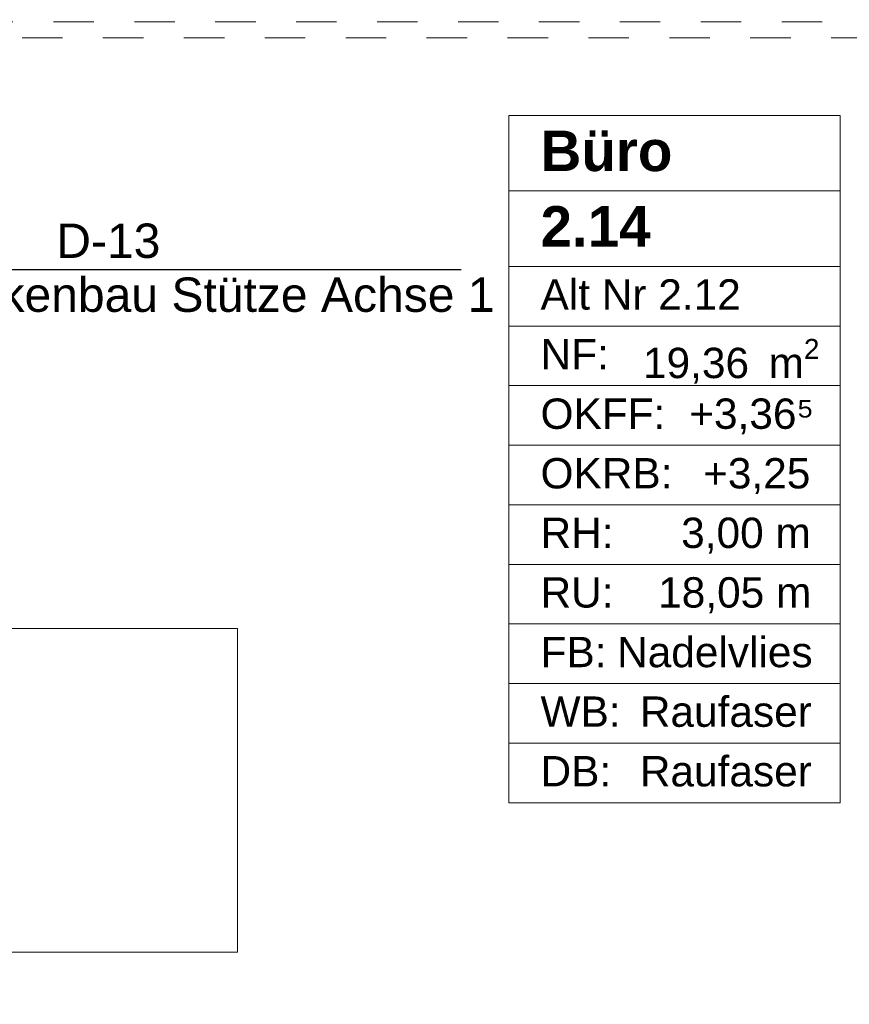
# Model space of a CAD drawing. Header units: metres. Extents: x -4 to 100, y -11 to 17.
# Tile 107 of 256: x 1.9 to 3.95, y 10.56 to 12.99. Entities that reach past the tile are written whole.
import ezdxf

# ---------------------------------------------------------------- set-up
doc = ezdxf.new("R2010")
doc.units = ezdxf.units.M
doc.header["$MEASUREMENT"] = 0
doc.linetypes.add('Untersicht', pattern=[0.1, 0.075, -0.025])
for name, color, linetype in [('152 - Bemaßung_ Beschriftung.Ausbau', 7, 'Continuous'), ('208 - Marker.Detail', 7, 'Continuous'), ('608 - Struktur.Träger', 7, 'Continuous'), ('Neubau_401 - Zone.Raum_ Raumbegrenzung_ Whg.', 7, 'Continuous'), ('Neubau_653 - Abdeckung.TB Verkofferung', 7, 'Continuous'), ('Neubau_701 - Einrichtung.Möbel', 7, 'Continuous')]:
    doc.layers.add(name, color=color, linetype=linetype)
doc.styles.add('ERSTELLTER_STIL_1', font='txt')
doc.styles.add('ERSTELLTER_STIL_2', font='txt')
doc.dimstyles.new('ERSTELLTER_STIL__3', dxfattribs={"dimtxt": 0.1, "dimasz": 0.0532, "dimexe": 0.18, "dimexo": 0.0625, "dimgap": 0, "dimtad": 1, "dimzin": 0, "dimdsep": 46, "dimtxsty": 'ERSTELLTER_STIL_2', "dimblk": 'ARROWHEAD_2', "dimblk1": 'ARROWHEAD_2', "dimblk2": 'ARROWHEAD_2', "dimcen": 0.09, "dimse1": 1, "dimse2": 1, "dimclrd": 7, "dimclre": 7, "dimclrt": 7, "dimazin": 0, "dimtfac": 1, "dimtdec": 4, "dimtmove": 0, "dimatfit": 3, "dimfxl": 1, "dimtolj": 1, "dimtzin": 0, "dimarcsym": 0})
doc.dimstyles.new('ERSTELLTER_STIL__5', dxfattribs={"dimtxt": 0.1, "dimasz": 0.0532, "dimexe": 0.18, "dimexo": 0.0625, "dimgap": 0, "dimtad": 1, "dimtih": 1, "dimtoh": 1, "dimzin": 0, "dimdsep": 46, "dimtxsty": 'ERSTELLTER_STIL_2', "dimblk": 'ARROWHEAD_2', "dimblk1": 'ARROWHEAD_2', "dimblk2": 'ARROWHEAD_2', "dimcen": 0.09, "dimse1": 1, "dimse2": 1, "dimclrd": 7, "dimclre": 7, "dimclrt": 7, "dimazin": 0, "dimtfac": 1, "dimtdec": 4, "dimtmove": 0, "dimatfit": 3, "dimfxl": 1, "dimtolj": 1, "dimtzin": 0, "dimarcsym": 0})

# ---------------------------------------------------------------- blocks, each defined once
blk = doc.blocks.new('*D318')
at = {"layer": '152 - Bemaßung_ Beschriftung.Ausbau', "color": 7, "linetype": 'Continuous', "lineweight": 5}
for p, q in [((0.2452, 15.39), (0.2048, 15.32)), ((0.225, 15.3025), (0.225, 15.4075)), ((4.0652, 15.39), (4.0248, 15.32)), ((-0.015, 15.355), (0.225, 15.355)), ((0.225, 15.355), (4.045, 15.355))]:
    blk.add_line(p, q, dxfattribs=at)
at = {"layer": '152 - Bemaßung_ Beschriftung.Ausbau', "color": 7, "lineweight": 5, "char_height": 0.1, "attachment_point": 7, "style": 'ERSTELLTER_STIL_2'}
for s, insert in [('\\A1;{\\pql;\\fArial|b0|i0|c0|p38;3,82}', (1.9261, 15.375)), ('\\A1;{\\pql;\\fArial|b0|i0|c0|p38;15}', (3.873, 15.375))]:
    blk.add_mtext(s, dxfattribs=dict(at, insert=insert))
blk = doc.blocks.new('ARROWHEAD_2')
at = {"color": 0, "linetype": 'Continuous', "lineweight": 0}
for p, q in [((-0.378, -0.655), (0.378, 0.655)), ((0, 0), (-1, 0))]:
    blk.add_line(p, q, dxfattribs=at)
blk = doc.blocks.new('*D319')
at = {"layer": '152 - Bemaßung_ Beschriftung.Ausbau', "color": 7, "linetype": 'Continuous', "lineweight": 5}
for p, q in [((4.0652, 15.39), (4.0248, 15.32)), ((4.045, 15.3025), (4.045, 15.4075)), ((4.2152, 15.39), (4.1748, 15.32)), ((0.225, 15.355), (4.045, 15.355)), ((4.045, 15.355), (4.195, 15.355))]:
    blk.add_line(p, q, dxfattribs=at)
blk = doc.blocks.new('*D424')
at = {"layer": '152 - Bemaßung_ Beschriftung.Ausbau', "color": 7, "linetype": 'Continuous', "lineweight": 5}
for p, q in [((-1.71, 13.4752), (-1.64, 13.4348)), ((-1.675, 8.2275), (-1.675, 13.455)), ((-1.6225, 8.2275), (-1.7275, 8.2275)), ((-1.71, 8.2477), (-1.64, 8.2073)), ((-1.675, 8.0775), (-1.675, 8.2275))]:
    blk.add_line(p, q, dxfattribs=at)
at = {"layer": '152 - Bemaßung_ Beschriftung.Ausbau', "color": 7, "lineweight": 5, "insert": (-1.6756, 10.6581), "char_height": 0.1, "attachment_point": 7, "rotation": 90, "style": 'ERSTELLTER_STIL_2'}
blk.add_mtext('\\A1;{\\pql;\\fArial|b0|i0|c0|p38;5,22\\fArial|b0|i0|c0|p38;\\A1{\\H.66x;\\S75^  ;}}', dxfattribs=at)

msp = doc.modelspace()

# ---------------------------------------------------------------- linework, layer by layer
at = {"layer": '208 - Marker.Detail', "color": 30, "linetype": 'Continuous', "lineweight": 25, "true_color": 0xff6e00}
msp.add_line((1.238, 12.3771), (2.988, 12.3771), dxfattribs=at)
at = {"layer": '608 - Struktur.Träger', "color": 7, "linetype": 'Untersicht', "lineweight": 13}
msp.add_line((0.38, 12.99), (11.48, 12.99), dxfattribs=at)
at = {"layer": 'Neubau_401 - Zone.Raum_ Raumbegrenzung_ Whg.', "color": 1, "linetype": 'Continuous', "lineweight": 9}
for p, q in [((3.9243, 12.7583), (3.1054, 12.7583)), ((3.1054, 12.7583), (3.1054, 11.0591)), ((3.1054, 12.7583), (3.9243, 12.7583)), ((3.1054, 12.5716), (3.1054, 12.7583)), ((3.9243, 11.0591), (3.9243, 12.7583)), ((3.9243, 12.7583), (3.9243, 12.5716)), ((3.9243, 12.5716), (3.1054, 12.5716)), ((3.1054, 12.5716), (3.9243, 12.5716)), ((3.1054, 12.385), (3.1054, 12.5716)), ((3.9243, 12.5716), (3.9243, 12.385)), ((3.9243, 12.385), (3.1054, 12.385)), ((3.1054, 12.385), (3.9243, 12.385)), ((3.1054, 12.2377), (3.1054, 12.385)), ((3.9243, 12.385), (3.9243, 12.2377)), ((3.9243, 12.2377), (3.1054, 12.2377)), ((3.1054, 12.2377), (3.9243, 12.2377)), ((3.1054, 12.0904), (3.1054, 12.2377)), ((3.9243, 12.2377), (3.9243, 12.0904)), ((3.9243, 12.0904), (3.1054, 12.0904)), ((3.1054, 12.0904), (3.9243, 12.0904)), ((3.1054, 11.9431), (3.1054, 12.0904)), ((3.9243, 12.0904), (3.9243, 11.9431)), ((3.9243, 11.9431), (3.1054, 11.9431)), ((3.1054, 11.9431), (3.9243, 11.9431)), ((3.1054, 11.7958), (3.1054, 11.9431)), ((3.9243, 11.9431), (3.9243, 11.7958)), ((3.9243, 11.7958), (3.1054, 11.7958)), ((3.1054, 11.7958), (3.9243, 11.7958)), ((3.1054, 11.6484), (3.1054, 11.7958)), ((3.9243, 11.7958), (3.9243, 11.6484)), ((3.9243, 11.6484), (3.1054, 11.6484)), ((3.1054, 11.6484), (3.9243, 11.6484)), ((3.1054, 11.5011), (3.1054, 11.6484)), ((3.9243, 11.6484), (3.9243, 11.5011)), ((3.9243, 11.5011), (3.1054, 11.5011)), ((3.1054, 11.5011), (3.9243, 11.5011)), ((3.1054, 11.3538), (3.1054, 11.5011)), ((3.9243, 11.5011), (3.9243, 11.3538)), ((3.9243, 11.3538), (3.1054, 11.3538)), ((3.1054, 11.3538), (3.9243, 11.3538)), ((3.1054, 11.2065), (3.1054, 11.3538)), ((3.9243, 11.3538), (3.9243, 11.2065)), ((3.9243, 11.2065), (3.1054, 11.2065)), ((3.1054, 11.2065), (3.9243, 11.2065)), ((3.1054, 11.0591), (3.1054, 11.2065)), ((3.9243, 11.2065), (3.9243, 11.0591)), ((3.1054, 11.0591), (3.9243, 11.0591)), ((3.9243, 11.0591), (3.1054, 11.0591))]:
    msp.add_line(p, q, dxfattribs=at)
at = {"layer": 'Neubau_653 - Abdeckung.TB Verkofferung', "color": 1, "linetype": 'Untersicht', "lineweight": 9}
msp.add_line((0.7025, 12.9505), (11.25, 12.9505), dxfattribs=at)
at = {"layer": 'Neubau_701 - Einrichtung.Möbel', "color": 1, "linetype": 'Continuous', "lineweight": 5, "flags": 128}
msp.add_lwpolyline([(0.235, 10.69), (0.235, 12.69), (1.035, 12.69), (1.035, 11.49), (2.435, 11.49), (2.435, 10.69)], close=True, dxfattribs=at)

# ---------------------------------------------------------------- texts
at = {"layer": '208 - Marker.Detail', "color": 30, "lineweight": 25, "true_color": 0xff6e00, "char_height": 0.085, "style": 'ERSTELLTER_STIL_2'}
for s, insert, attachment_point in [('\\A1;{\\pql;\\fArial|b0|i0|c0|p38;D-13}', (1.9871, 12.4048), 7), ('\\A1;{\\pql;\\fArial|b0|i0|c0|p38;Detail - Trockenbau Stütze Achse 1}', (1.2026, 12.3577), 1)]:
    msp.add_mtext(s, dxfattribs=dict(at, insert=insert, attachment_point=attachment_point))
at = {"layer": 'Neubau_401 - Zone.Raum_ Raumbegrenzung_ Whg.', "color": 7, "lineweight": 9, "attachment_point": 1}
for s, insert, char_height, style in [('\\A1;{\\pqj;\\pt0;\\fArial|b1|i0|c0|p38;}', (3.8457, 12.7435), 0.1, 'ERSTELLTER_STIL_1'), ('\\A1;{\\pqj;\\pt0;\\fArial|b1|i0|c0|p38;Büro}', (3.184, 12.7207), 0.1, 'ERSTELLTER_STIL_1'), ('\\A1;{\\pqj;\\pt0;\\fArial|b1|i0|c0|p38;}', (3.8457, 12.5569), 0.1, 'ERSTELLTER_STIL_1'), ('\\A1;{\\pql;\\pt0;\\fArial|b1|i0|c0|p38;2.14}', (3.184, 12.5341), 0.1, 'ERSTELLTER_STIL_1'), ('\\A1;{\\pqj;\\pt0;\\fArial|b0|i0|c0|p38;}', (3.8457, 12.3703), 0.075, 'ERSTELLTER_STIL_2'), ('\\A1;{\\pqj;\\pt0;\\fArial|b0|i0|c0|p38;Alt Nr 2.12}', (3.184, 12.3532), 0.075, 'ERSTELLTER_STIL_2'), ('\\A1;{\\pqj;\\pt0;\\fArial|b0|i0|c0|p38;NF: }', (3.184, 12.2058), 0.075, 'ERSTELLTER_STIL_2'), ('\\A1;{\\pql;\\pt0,0.05;\\fArial|b0|i0|c0|p38;19,36\\fArial|b0|i0|c0|p38;\\A1{\\H.66x;\\S^  ;}\\fArial|b0|i0|c0|p38; m\\fArial|b0|i0|c0|p38;\\A1{\\H.66x;\\S2^  ;}}', (3.4372, 12.2058), 0.075, 'ERSTELLTER_STIL_2'), ('\\A1;{\\pqj;\\pt0;\\fArial|b0|i0|c0|p38;+3,36⁵}', (3.5515, 12.0585), 0.075, 'ERSTELLTER_STIL_2'), ('\\A1;{\\pqj;\\pt0;\\fArial|b0|i0|c0|p38;OKFF: }', (3.184, 12.0585), 0.075, 'ERSTELLTER_STIL_2'), ('\\A1;{\\pqj;\\pt0;\\fArial|b0|i0|c0|p38;OKRB: }', (3.184, 11.9112), 0.075, 'ERSTELLTER_STIL_2'), ('\\A1;{\\pqj;\\pt0;\\fArial|b0|i0|c0|p38;+3,25}', (3.5858, 11.9112), 0.075, 'ERSTELLTER_STIL_2'), ('\\A1;{\\pqj;\\pt0;\\fArial|b0|i0|c0|p38;RH: }', (3.184, 11.7639), 0.075, 'ERSTELLTER_STIL_2'), ('\\A1;{\\pqj;\\pt0;\\fArial|b0|i0|c0|p38;3,00 m}', (3.5316, 11.7639), 0.075, 'ERSTELLTER_STIL_2'), ('\\A1;{\\pqj;\\pt0;\\fArial|b0|i0|c0|p38;RU: }', (3.184, 11.6166), 0.075, 'ERSTELLTER_STIL_2'), ('\\A1;{\\pqj;\\pt0;\\fArial|b0|i0|c0|p38;18,05 m}', (3.4747, 11.6166), 0.075, 'ERSTELLTER_STIL_2'), ('\\A1;{\\pqj;\\pt0;\\fArial|b0|i0|c0|p38;FB: }', (3.184, 11.4692), 0.075, 'ERSTELLTER_STIL_2'), ('\\A1;{\\pqj;\\pt0;\\fArial|b0|i0|c0|p38;Nadelvlies}', (3.3732, 11.4692), 0.075, 'ERSTELLTER_STIL_2'), ('\\A1;{\\pqj;\\pt0;\\fArial|b0|i0|c0|p38;WB: }', (3.184, 11.3219), 0.075, 'ERSTELLTER_STIL_2'), ('\\A1;{\\pqj;\\pt0;\\fArial|b0|i0|c0|p38;Raufaser}', (3.4295, 11.3219), 0.075, 'ERSTELLTER_STIL_2'), ('\\A1;{\\pqj;\\pt0;\\fArial|b0|i0|c0|p38;DB: }', (3.184, 11.1746), 0.075, 'ERSTELLTER_STIL_2'), ('\\A1;{\\pqj;\\pt0;\\fArial|b0|i0|c0|p38;Raufaser}', (3.4295, 11.1746), 0.075, 'ERSTELLTER_STIL_2')]:
    msp.add_mtext(s, dxfattribs=dict(at, insert=insert, char_height=char_height, style=style))

# ---------------------------------------------------------------- dimensions: what is measured, and where the dimension line sits
at = {"layer": '152 - Bemaßung_ Beschriftung.Ausbau', "color": 7, "linetype": 'Continuous', "lineweight": 5}
for base, p1, p2, picture, middle in [((4.045, 15.355), (0.225, 13.455), (4.045, 10.6087), '*D318', (2.056, 15.425)), ((4.195, 15.355), (4.045, 10.6087), (4.195, 10.6087), '*D319', (3.9492, 15.425))]:
    dim = msp.add_linear_dim(base=base, p1=p1, p2=p2, angle=0, dimstyle='ERSTELLTER_STIL__5', dxfattribs=at)
    dim.commit()
    dim.dimension.update_dxf_attribs({"geometry": picture, "text_midpoint": middle, "dimtype": 160})
dim = msp.add_linear_dim(base=(-1.675, 13.455), p1=(5.7662, 8.2275), p2=(0.225, 13.455), angle=90, dimstyle='ERSTELLTER_STIL__3', dxfattribs=at)
dim.commit()
dim.dimension.update_dxf_attribs({"geometry": '*D424', "text_midpoint": (-1.745, 10.9612), "dimtype": 160, "text_rotation": 90})

doc.saveas('drawing.dxf')
